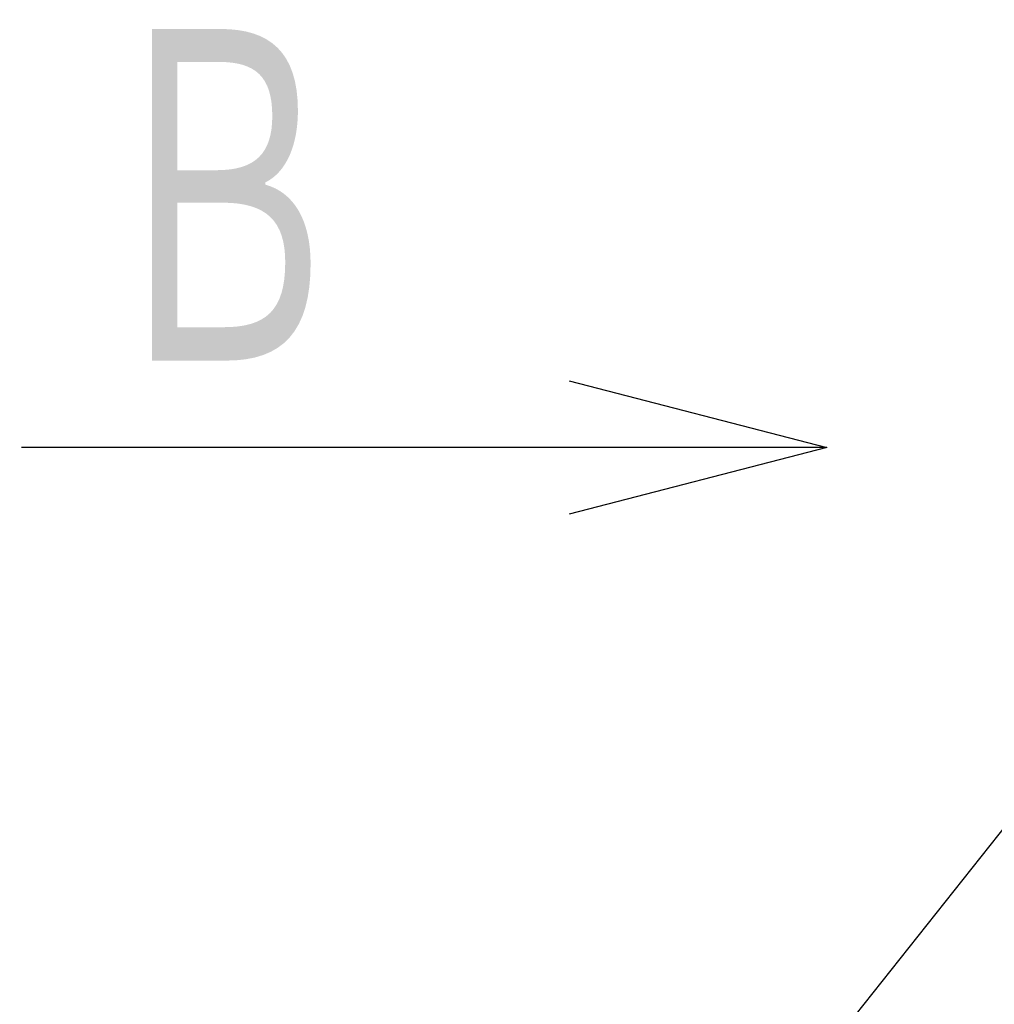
# Model space of a CAD drawing. Header units: millimetres. Extents: x 0 to 1071, y 0 to 742.
# Tile 77 of 128: x 256 to 279, y 368 to 391. Entities that reach past the tile are written whole.
import ezdxf

# ---------------------------------------------------------------- set-up
doc = ezdxf.new("R2010")
doc.units = ezdxf.units.MM
doc.header["$LTSCALE"] = 0.454724
doc.layers.add('NoLayerName_001', color=7, linetype='Continuous')
doc.styles.get("Standard").update_dxf_attribs({"font": 'txt', "bigfont": 'extfont2'})
doc.dimstyles.get("Standard").update_dxf_attribs({"dimtxt": 2.5, "dimasz": 2.5, "dimexe": 1, "dimexo": 1, "dimtad": 1, "dimdec": 3, "dimzin": 0, "dimdsep": 46, "dimtxsty": 'Standard', "dimcen": 2.5, "dimadec": 3, "dimazin": 0, "dimtfac": 0.75, "dimtdec": 3, "dimtmove": 0, "dimatfit": 3, "dimfxl": 1, "dimarcsym": 0})

msp = doc.modelspace()

# ---------------------------------------------------------------- texts
at = {"layer": 'NoLayerName_001', "color": 3, "lineweight": 13, "insert": (264.3572, 381.7837), "char_height": 8.75, "attachment_point": 9}
msp.add_mtext('\\A1;\\W0.6667;Ｂ', dxfattribs=at)

# ---------------------------------------------------------------- leaders
at = {"layer": 'NoLayerName_001', "color": 3, "linetype": 'Continuous', "lineweight": 13}
msp.add_leader([(275.1905, 380.6), (256.4405, 380.6)], dimstyle='Standard', override={"dimasz": 6, "dimldrblk": 'OPEN30'}, dxfattribs=at)
at = {"layer": 'NoLayerName_001', "color": 3, "linetype": 'Continuous', "lineweight": 13, "annotation_type": 0, "has_hookline": 1, "hookline_direction": 1, "text_width": 66.7542}
msp.add_leader([(286.3265, 380.6), (263.3896, 351.6919), (258.3896, 351.6919)], dimstyle='Standard', override={"dimtxt": 8.75, "dimasz": 5, "dimldrblk": 'OPEN30'}, dxfattribs=at)

doc.saveas('drawing.dxf')
